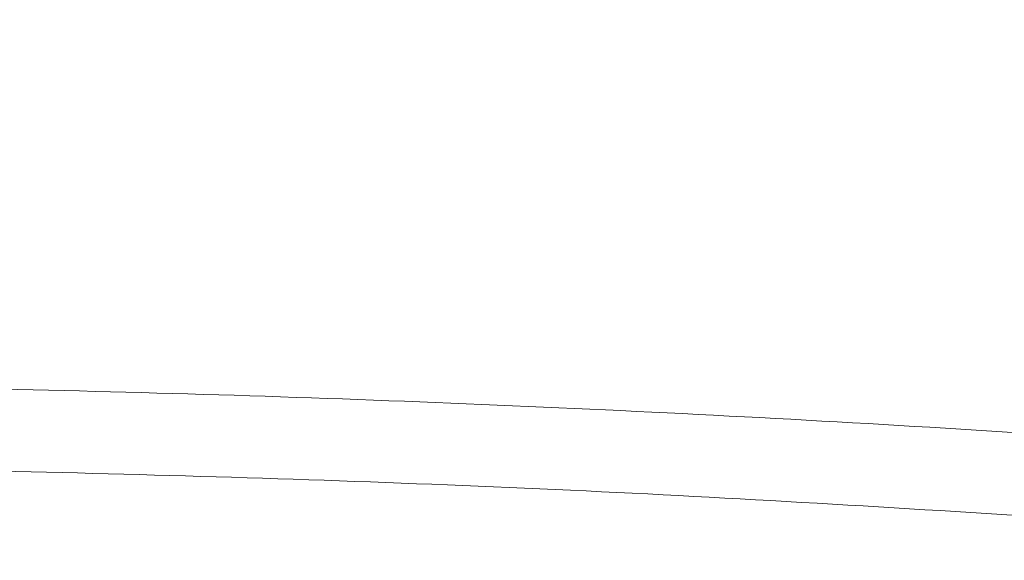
# Paper-space layout 'Blatt3' of a CAD drawing. Header units: millimetres. Extents: x 5 to 418, y 2 to 292.
# Tile 29 of 43: x 229 to 256, y 226 to 241. Entities that reach past the tile are written whole.
import ezdxf

# ---------------------------------------------------------------- set-up
doc = ezdxf.new("R2010")
doc.units = ezdxf.units.MM
doc.layers.add('SLD-0', color=7, linetype='Continuous')
doc.styles.add('SLDTEXTSTYLE1', font='TXT', dxfattribs={"width": 0.605})
doc.dimstyles.new('SLDDIMSTYLE6', dxfattribs={"dimtxt": 3.5, "dimasz": 3.302, "dimexe": 0, "dimexo": 0.0625, "dimgap": 0.875, "dimtad": 1, "dimlfac": 1.5, "dimrnd": 1e-09, "dimzin": 12, "dimdsep": 46, "dimtxsty": 'SLDTEXTSTYLE1', "dimsah": 1, "dimcen": 0.09, "dimadec": 0, "dimazin": 3, "dimtfac": 1, "dimtofl": 0, "dimtmove": 0, "dimatfit": 3, "dimfxl": 1, "dimfrac": 2, "dimtolj": 1, "dimtzin": 12, "dimarcsym": 0})

# ---------------------------------------------------------------- blocks, each defined once
blk = doc.blocks.new('_D_13')
at = {"layer": 'SLD-0', "color": 7}
for p, q in [((137.961, 136.665), (137.961, 269.457)), ((327.961, 136.665), (327.961, 269.457)), ((137.961, 268.457), (327.961, 268.457))]:
    blk.add_line(p, q, dxfattribs=at)
for points in [[(137.961, 268.457), (141.263, 267.949), (141.263, 268.965)], [(327.961, 268.457), (324.659, 268.965), (324.659, 267.949)]]:
    blk.add_solid(points, dxfattribs=at)
at = {"layer": 'SLD-0', "color": 7, "insert": (228.95, 272.969), "char_height": 3.5, "attachment_point": 1, "style": 'SLDTEXTSTYLE1'}
blk.add_mtext('285', dxfattribs=at)

psp = doc.layouts.new('Blatt3')

# ---------------------------------------------------------------- linework, layer by layer
at = {"color": 7, "linetype": 'Continuous', "lineweight": 18}
for points, knots in [([(154.4413, 228.3393), (162.2939, 228.9621), (174.7069, 229.9466), (191.7192, 230.6566), (205.439, 230.9719), (219.1629, 230.9983), (232.8843, 230.7442), (246.5977, 230.2068), (255.7308, 229.6597), (260.2939, 229.3387), (260.2939, 229.3387)], [0, 0, 0, 0, 0.2229873, 0.3524885, 0.4819898, 0.611491, 0.7409922, 0.870496, 0.9999996, 1, 1, 1, 1]), ([(260.132, 227.073), (255.5828, 227.3656), (246.4844, 227.9507), (232.8174, 228.4702), (219.1439, 228.7278), (205.4674, 228.7003), (191.7951, 228.3864), (174.8418, 227.6788), (162.4719, 226.6976), (154.6466, 226.0769)], [0, 0, 0, 0, 0.1295027, 0.2590054, 0.3885077, 0.51801, 0.6475123, 0.7770145, 1, 1, 1, 1])]:
    psp.add_open_spline(points, degree=3, knots=knots, dxfattribs=at)

# ---------------------------------------------------------------- dimensions: what is measured, and where the dimension line sits
at = {"layer": 'SLD-0', "color": 7}
dim = psp.add_linear_dim(base=(327.9606, 268.4573), p1=(137.9606, 136.6645), p2=(327.9606, 136.6645), dimstyle='SLDDIMSTYLE6', dxfattribs=at)
dim.commit()
dim.dimension.update_dxf_attribs({"geometry": '_D_13', "text_midpoint": (232.9606, 268.4573), "dimtype": 160})

doc.saveas('drawing.dxf')
